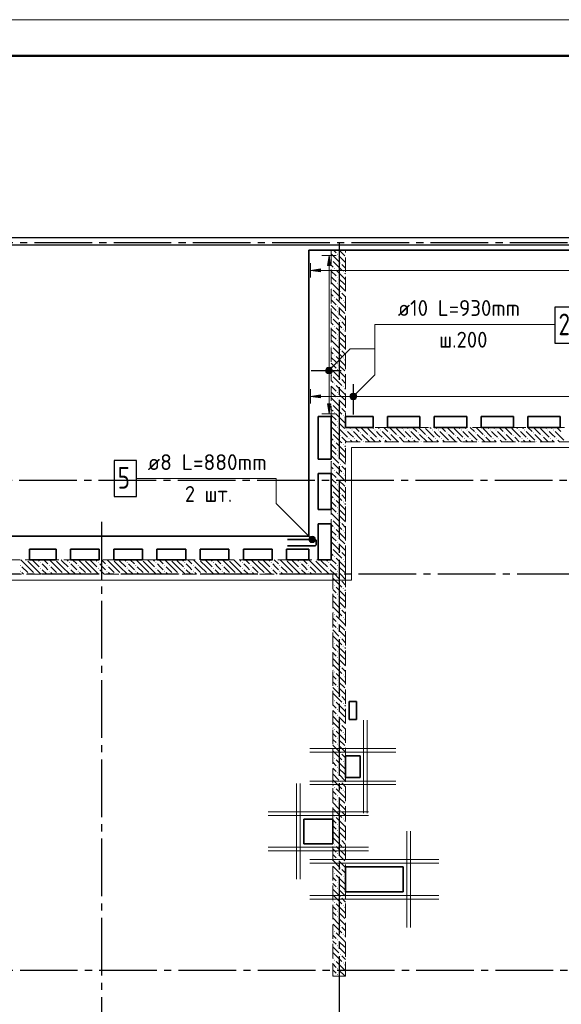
# Model space of a CAD drawing. Header units: millimetres. Extents: x 0 to 61017, y 0 to 42000.
# Tile 23 of 29: x 30405 to 37924, y 28330 to 42000. Entities that reach past the tile are written whole.
import ezdxf

# ---------------------------------------------------------------- set-up
doc = ezdxf.new("R2010")
doc.units = ezdxf.units.MM
doc.linetypes.add('______2', pattern=[270, 200, -70])
doc.linetypes.add('______5', pattern=[1100, 800, -100, 100, -100])
for name, color, linetype, lineweight in [('Standard', 7, 'Continuous', 25), ('Обрамление П-обр. равн.', 7, 'Continuous', 25), ('Обрамление проемов стержнями', 7, 'Continuous', 25), ('Оси', 40, '______5', 18), ('Позиционная метка линия выноска', 7, 'Continuous', 13), ('Позиционная метка номер позиции', 7, 'Continuous', 13), ('Фиксатор', 7, 'Continuous', 25)]:
    doc.layers.add(name, color=color, linetype=linetype, lineweight=lineweight)
doc.layers.add('ЖБ Перекрытие верхний уровень', color=7, linetype='Continuous', lineweight=25, true_color=0xe0e0ff)
doc.layers.add('ЖБ Стена верхний уровень', color=7, linetype='Continuous', lineweight=25, true_color=0x006e00)
doc.styles.add('ISOCPEUR', font='txt')

msp = doc.modelspace()

# ---------------------------------------------------------------- hatches: boundary and pattern name
at = {"layer": 'ЖБ Стена верхний уровень', "linetype": 'Continuous', "lineweight": 18, "transparency": 33554687}
for points in [[(34810, 38743), (34817, 38750), (34823, 38743), (34817, 38737)], [(34730, 38663), (34737, 38670), (34743, 38663), (34737, 38657)], [(34850, 38623), (34857, 38630), (34863, 38623), (34857, 38617)], [(34770, 38543), (34777, 38550), (34783, 38543), (34777, 38537)], [(34810, 38423), (34817, 38430), (34823, 38423), (34817, 38417)], [(34890, 38503), (34897, 38510), (34903, 38503), (34897, 38497)], [(34810, 38343), (34817, 38350), (34823, 38343), (34817, 38337)], [(34730, 38263), (34737, 38270), (34743, 38263), (34737, 38257)], [(34770, 38143), (34777, 38150), (34783, 38143), (34777, 38137)], [(34850, 38223), (34857, 38230), (34863, 38223), (34857, 38217)], [(34810, 38023), (34817, 38030), (34823, 38023), (34817, 38017)], [(34890, 38103), (34897, 38110), (34903, 38103), (34897, 38097)], [(34730, 37863), (34737, 37870), (34743, 37863), (34737, 37857)], [(34810, 37943), (34817, 37950), (34823, 37943), (34817, 37937)], [(34770, 37743), (34777, 37750), (34783, 37743), (34777, 37737)], [(34850, 37823), (34857, 37830), (34863, 37823), (34857, 37817)], [(34810, 37623), (34817, 37630), (34823, 37623), (34817, 37617)], [(34890, 37703), (34897, 37710), (34903, 37703), (34897, 37697)], [(34730, 37463), (34737, 37470), (34743, 37463), (34737, 37457)], [(34810, 37543), (34817, 37550), (34823, 37543), (34817, 37537)], [(34770, 37343), (34777, 37350), (34783, 37343), (34777, 37337)], [(34850, 37423), (34857, 37430), (34863, 37423), (34857, 37417)], [(34810, 37223), (34817, 37230), (34823, 37223), (34817, 37217)], [(34890, 37303), (34897, 37310), (34903, 37303), (34897, 37297)], [(34730, 37063), (34737, 37070), (34743, 37063), (34737, 37057)], [(34810, 37143), (34817, 37150), (34823, 37143), (34817, 37137)], [(34770, 36943), (34777, 36950), (34783, 36943), (34777, 36937)], [(34850, 37023), (34857, 37030), (34863, 37023), (34857, 37017)], [(34890, 36903), (34897, 36910), (34903, 36903), (34897, 36897)], [(34810, 36823), (34817, 36830), (34823, 36823), (34817, 36817)], [(34730, 36663), (34737, 36670), (34743, 36663), (34737, 36657)], [(34810, 36743), (34817, 36750), (34823, 36743), (34817, 36737)], [(34770, 36543), (34777, 36550), (34783, 36543), (34777, 36537)], [(34850, 36623), (34857, 36630), (34863, 36623), (34857, 36617)], [(34890, 36503), (34897, 36510), (34903, 36503), (34897, 36497)], [(34810, 36423), (34817, 36430), (34823, 36423), (34817, 36417)], [(34730, 36263), (34737, 36270), (34743, 36263), (34737, 36257)], [(34810, 36343), (34817, 36350), (34823, 36343), (34820, 36340), (34814, 36340)], [(34820, 36340), (34817, 36337), (34814, 36340)], [(34850, 36223), (34857, 36230), (34863, 36223), (34857, 36217)], [(34930, 36303), (34937, 36310), (34943, 36303), (34937, 36297)], [(35010, 36303), (35017, 36310), (35023, 36303), (35017, 36297)], [(35130, 36263), (35137, 36270), (35143, 36263), (35137, 36257)], [(35220, 36340), (35217, 36337), (35214, 36340)], [(35250, 36223), (35257, 36230), (35263, 36223), (35257, 36217)], [(35330, 36303), (35337, 36310), (35343, 36303), (35337, 36297)], [(35410, 36303), (35417, 36310), (35423, 36303), (35417, 36297)], [(35530, 36263), (35537, 36270), (35543, 36263), (35537, 36257)], [(35620, 36340), (35617, 36337), (35614, 36340)], [(35650, 36223), (35657, 36230), (35663, 36223), (35657, 36217)], [(35730, 36303), (35737, 36310), (35743, 36303), (35737, 36297)], [(35810, 36303), (35817, 36310), (35823, 36303), (35817, 36297)], [(35930, 36263), (35937, 36270), (35943, 36263), (35937, 36257)], [(36020, 36340), (36017, 36337), (36014, 36340)], [(36050, 36223), (36057, 36230), (36063, 36223), (36057, 36217)], [(36130, 36303), (36137, 36310), (36143, 36303), (36137, 36297)], [(36210, 36303), (36217, 36310), (36223, 36303), (36217, 36297)], [(36330, 36263), (36337, 36270), (36343, 36263), (36337, 36257)], [(36420, 36340), (36417, 36337), (36414, 36340)], [(36450, 36223), (36457, 36230), (36463, 36223), (36457, 36217)], [(36530, 36303), (36537, 36310), (36543, 36303), (36537, 36297)], [(36610, 36303), (36617, 36310), (36623, 36303), (36617, 36297)], [(36730, 36263), (36737, 36270), (36743, 36263), (36737, 36257)], [(36820, 36340), (36817, 36337), (36814, 36340)], [(36850, 36223), (36857, 36230), (36863, 36223), (36857, 36217)], [(36930, 36303), (36937, 36310), (36943, 36303), (36937, 36297)], [(37010, 36303), (37017, 36310), (37023, 36303), (37017, 36297)], [(37130, 36263), (37137, 36270), (37143, 36263), (37137, 36257)], [(37220, 36340), (37217, 36337), (37214, 36340)], [(37250, 36223), (37257, 36230), (37263, 36223), (37257, 36217)], [(37330, 36303), (37337, 36310), (37343, 36303), (37337, 36297)], [(37410, 36303), (37417, 36310), (37423, 36303), (37417, 36297)], [(37530, 36263), (37537, 36270), (37543, 36263), (37537, 36257)], [(37620, 36340), (37617, 36337), (37614, 36340)], [(37650, 36223), (37657, 36230), (37663, 36223), (37657, 36217)], [(37730, 36303), (37737, 36310), (37743, 36303), (37737, 36297)], [(37810, 36303), (37817, 36310), (37823, 36303), (37817, 36297)], [(34770, 36143), (34777, 36150), (34783, 36143), (34780, 36140), (34774, 36140)], [(34780, 36140), (34777, 36137), (34774, 36140)], [(34890, 36103), (34897, 36110), (34903, 36103), (34897, 36097)], [(34970, 36183), (34977, 36190), (34983, 36183), (34977, 36177)], [(35050, 36183), (35057, 36190), (35063, 36183), (35057, 36177)], [(35170, 36143), (35177, 36150), (35183, 36143), (35180, 36140), (35174, 36140)], [(35370, 36183), (35377, 36190), (35383, 36183), (35377, 36177)], [(35450, 36183), (35457, 36190), (35463, 36183), (35457, 36177)], [(35570, 36143), (35577, 36150), (35583, 36143), (35580, 36140), (35574, 36140)], [(35770, 36183), (35777, 36190), (35783, 36183), (35777, 36177)], [(35850, 36183), (35857, 36190), (35863, 36183), (35857, 36177)], [(35970, 36143), (35977, 36150), (35983, 36143), (35980, 36140), (35974, 36140)], [(36170, 36183), (36177, 36190), (36183, 36183), (36177, 36177)], [(36250, 36183), (36257, 36190), (36263, 36183), (36257, 36177)], [(36370, 36143), (36377, 36150), (36383, 36143), (36380, 36140), (36374, 36140)], [(36570, 36183), (36577, 36190), (36583, 36183), (36577, 36177)], [(36650, 36183), (36657, 36190), (36663, 36183), (36657, 36177)], [(36770, 36143), (36777, 36150), (36783, 36143), (36780, 36140), (36774, 36140)], [(36970, 36183), (36977, 36190), (36983, 36183), (36977, 36177)], [(37050, 36183), (37057, 36190), (37063, 36183), (37057, 36177)], [(37170, 36143), (37177, 36150), (37183, 36143), (37180, 36140), (37174, 36140)], [(37370, 36183), (37377, 36190), (37383, 36183), (37377, 36177)], [(37450, 36183), (37457, 36190), (37463, 36183), (37457, 36177)], [(37570, 36143), (37577, 36150), (37583, 36143), (37580, 36140), (37574, 36140)], [(37770, 36183), (37777, 36190), (37783, 36183), (37777, 36177)], [(37850, 36183), (37857, 36190), (37863, 36183), (37857, 36177)], [(34810, 36023), (34817, 36030), (34823, 36023), (34817, 36017)], [(34730, 35863), (34737, 35870), (34743, 35863), (34737, 35857)], [(34810, 35943), (34817, 35950), (34823, 35943), (34817, 35937)], [(34850, 35823), (34857, 35830), (34863, 35823), (34857, 35817)], [(34770, 35743), (34777, 35750), (34783, 35743), (34777, 35737)], [(34890, 35703), (34897, 35710), (34903, 35703), (34897, 35697)], [(34810, 35623), (34817, 35630), (34823, 35623), (34817, 35617)], [(34810, 35543), (34817, 35550), (34823, 35543), (34817, 35537)], [(34730, 35463), (34737, 35470), (34743, 35463), (34737, 35457)], [(34850, 35423), (34857, 35430), (34863, 35423), (34857, 35417)], [(34770, 35343), (34777, 35350), (34783, 35343), (34777, 35337)], [(34890, 35303), (34897, 35310), (34903, 35303), (34897, 35297)], [(34810, 35223), (34817, 35230), (34823, 35223), (34817, 35217)], [(34810, 35143), (34817, 35150), (34823, 35143), (34817, 35137)], [(34730, 35063), (34737, 35070), (34743, 35063), (34737, 35057)], [(34850, 35023), (34857, 35030), (34863, 35023), (34857, 35017)], [(34770, 34943), (34777, 34950), (34783, 34943), (34777, 34937)], [(34890, 34903), (34897, 34910), (34903, 34903), (34897, 34897)], [(34810, 34823), (34817, 34830), (34823, 34823), (34817, 34817)], [(34810, 34743), (34817, 34750), (34823, 34743), (34817, 34737)], [(34730, 34663), (34737, 34670), (34743, 34663), (34737, 34657)], [(34850, 34623), (34857, 34630), (34863, 34623), (34857, 34617)], [(30500, 34500), (30497, 34497), (30494, 34500)], [(30690, 34463), (30697, 34470), (30703, 34463), (30697, 34457)], [(30900, 34500), (30897, 34497), (30894, 34500)], [(31090, 34463), (31097, 34470), (31103, 34463), (31097, 34457)], [(31300, 34500), (31297, 34497), (31294, 34500)], [(31490, 34463), (31497, 34470), (31503, 34463), (31497, 34457)], [(31700, 34500), (31697, 34497), (31694, 34500)], [(31890, 34463), (31897, 34470), (31903, 34463), (31897, 34457)], [(32100, 34500), (32097, 34497), (32094, 34500)], [(32290, 34463), (32297, 34470), (32303, 34463), (32297, 34457)], [(32500, 34500), (32497, 34497), (32494, 34500)], [(32690, 34463), (32697, 34470), (32703, 34463), (32697, 34457)], [(32900, 34500), (32897, 34497), (32894, 34500)], [(33090, 34463), (33097, 34470), (33103, 34463), (33097, 34457)], [(33300, 34500), (33297, 34497), (33294, 34500)], [(33490, 34463), (33497, 34470), (33503, 34463), (33497, 34457)], [(33700, 34500), (33697, 34497), (33694, 34500)], [(33890, 34463), (33897, 34470), (33903, 34463), (33897, 34457)], [(34100, 34500), (34097, 34497), (34094, 34500)], [(34290, 34463), (34297, 34470), (34303, 34463), (34297, 34457)], [(34500, 34500), (34497, 34497), (34494, 34500)], [(34690, 34463), (34697, 34470), (34703, 34463), (34697, 34457)], [(34770, 34543), (34777, 34550), (34783, 34543), (34777, 34537)], [(34890, 34503), (34897, 34510), (34903, 34503), (34900, 34500), (34894, 34500)], [(34900, 34500), (34897, 34497), (34894, 34500)], [(30410, 34423), (30417, 34430), (30423, 34423), (30417, 34417)], [(30410, 34343), (30417, 34350), (30423, 34343), (30417, 34337)], [(30690, 34383), (30697, 34390), (30703, 34383), (30697, 34377)], [(30810, 34423), (30817, 34430), (30823, 34423), (30817, 34417)], [(30810, 34343), (30817, 34350), (30823, 34343), (30817, 34337)], [(31090, 34383), (31097, 34390), (31103, 34383), (31097, 34377)], [(31210, 34423), (31217, 34430), (31223, 34423), (31217, 34417)], [(31210, 34343), (31217, 34350), (31223, 34343), (31217, 34337)], [(31490, 34383), (31497, 34390), (31503, 34383), (31497, 34377)], [(31610, 34423), (31617, 34430), (31623, 34423), (31617, 34417)], [(31610, 34343), (31617, 34350), (31623, 34343), (31617, 34337)], [(31890, 34383), (31897, 34390), (31903, 34383), (31897, 34377)], [(32010, 34423), (32017, 34430), (32023, 34423), (32017, 34417)], [(32010, 34343), (32017, 34350), (32023, 34343), (32017, 34337)], [(32290, 34383), (32297, 34390), (32303, 34383), (32297, 34377)], [(32410, 34423), (32417, 34430), (32423, 34423), (32417, 34417)], [(32410, 34343), (32417, 34350), (32423, 34343), (32417, 34337)], [(32690, 34383), (32697, 34390), (32703, 34383), (32697, 34377)], [(32810, 34423), (32817, 34430), (32823, 34423), (32817, 34417)], [(32810, 34343), (32817, 34350), (32823, 34343), (32817, 34337)], [(33090, 34383), (33097, 34390), (33103, 34383), (33097, 34377)], [(33210, 34423), (33217, 34430), (33223, 34423), (33217, 34417)], [(33210, 34343), (33217, 34350), (33223, 34343), (33217, 34337)], [(33490, 34383), (33497, 34390), (33503, 34383), (33497, 34377)], [(33610, 34423), (33617, 34430), (33623, 34423), (33617, 34417)], [(33610, 34343), (33617, 34350), (33623, 34343), (33617, 34337)], [(33890, 34383), (33897, 34390), (33903, 34383), (33897, 34377)], [(34010, 34423), (34017, 34430), (34023, 34423), (34017, 34417)], [(34010, 34343), (34017, 34350), (34023, 34343), (34017, 34337)], [(34290, 34383), (34297, 34390), (34303, 34383), (34297, 34377)], [(34410, 34423), (34417, 34430), (34423, 34423), (34417, 34417)], [(34410, 34343), (34417, 34350), (34423, 34343), (34417, 34337)], [(34690, 34383), (34697, 34390), (34703, 34383), (34697, 34377)], [(34810, 34423), (34817, 34430), (34823, 34423), (34817, 34417)], [(34810, 34343), (34817, 34350), (34823, 34343), (34817, 34337)], [(30530, 34303), (30537, 34310), (30543, 34303), (30540, 34300), (30534, 34300)], [(30610, 34303), (30617, 34310), (30623, 34303), (30620, 34300), (30614, 34300)], [(30930, 34303), (30937, 34310), (30943, 34303), (30940, 34300), (30934, 34300)], [(31010, 34303), (31017, 34310), (31023, 34303), (31020, 34300), (31014, 34300)], [(31330, 34303), (31337, 34310), (31343, 34303), (31340, 34300), (31334, 34300)], [(31410, 34303), (31417, 34310), (31423, 34303), (31420, 34300), (31414, 34300)], [(31730, 34303), (31737, 34310), (31743, 34303), (31740, 34300), (31734, 34300)], [(31810, 34303), (31817, 34310), (31823, 34303), (31820, 34300), (31814, 34300)], [(32130, 34303), (32137, 34310), (32143, 34303), (32140, 34300), (32134, 34300)], [(32210, 34303), (32217, 34310), (32223, 34303), (32220, 34300), (32214, 34300)], [(32530, 34303), (32537, 34310), (32543, 34303), (32540, 34300), (32534, 34300)], [(32610, 34303), (32617, 34310), (32623, 34303), (32620, 34300), (32614, 34300)], [(32930, 34303), (32937, 34310), (32943, 34303), (32940, 34300), (32934, 34300)], [(33010, 34303), (33017, 34310), (33023, 34303), (33020, 34300), (33014, 34300)], [(33330, 34303), (33337, 34310), (33343, 34303), (33340, 34300), (33334, 34300)], [(33410, 34303), (33417, 34310), (33423, 34303), (33420, 34300), (33414, 34300)], [(33730, 34303), (33737, 34310), (33743, 34303), (33740, 34300), (33734, 34300)], [(33810, 34303), (33817, 34310), (33823, 34303), (33820, 34300), (33814, 34300)], [(34130, 34303), (34137, 34310), (34143, 34303), (34140, 34300), (34134, 34300)], [(34210, 34303), (34217, 34310), (34223, 34303), (34220, 34300), (34214, 34300)], [(34530, 34303), (34537, 34310), (34543, 34303), (34540, 34300), (34534, 34300)], [(34610, 34303), (34617, 34310), (34623, 34303), (34620, 34300), (34614, 34300)], [(34850, 34223), (34857, 34230), (34863, 34223), (34857, 34217)], [(34770, 34143), (34777, 34150), (34783, 34143), (34777, 34137)], [(34890, 34103), (34897, 34110), (34903, 34103), (34897, 34097)], [(34810, 34023), (34817, 34030), (34823, 34023), (34817, 34017)], [(34810, 33943), (34817, 33950), (34823, 33943), (34817, 33937)], [(34850, 33823), (34857, 33830), (34863, 33823), (34857, 33817)], [(34770, 33743), (34777, 33750), (34783, 33743), (34777, 33737)], [(34810, 33623), (34817, 33630), (34823, 33623), (34817, 33617)], [(34890, 33703), (34897, 33710), (34903, 33703), (34897, 33697)], [(34810, 33543), (34817, 33550), (34823, 33543), (34817, 33537)], [(34850, 33423), (34857, 33430), (34863, 33423), (34857, 33417)], [(34770, 33343), (34777, 33350), (34783, 33343), (34777, 33337)], [(34810, 33223), (34817, 33230), (34823, 33223), (34817, 33217)], [(34890, 33303), (34897, 33310), (34903, 33303), (34897, 33297)], [(34810, 33143), (34817, 33150), (34823, 33143), (34817, 33137)], [(34770, 32943), (34777, 32950), (34783, 32943), (34777, 32937)], [(34850, 33023), (34857, 33030), (34863, 33023), (34857, 33017)], [(34810, 32823), (34817, 32830), (34823, 32823), (34817, 32817)], [(34890, 32903), (34897, 32910), (34903, 32903), (34897, 32897)], [(34810, 32743), (34817, 32750), (34823, 32743), (34817, 32737)], [(34770, 32543), (34777, 32550), (34783, 32543), (34777, 32537)], [(34850, 32623), (34857, 32630), (34863, 32623), (34857, 32617)], [(34810, 32423), (34817, 32430), (34823, 32423), (34817, 32417)], [(34890, 32503), (34897, 32510), (34903, 32503), (34897, 32497)], [(34810, 32343), (34817, 32350), (34823, 32343), (34817, 32337)], [(34770, 32143), (34777, 32150), (34783, 32143), (34777, 32137)], [(34850, 32223), (34857, 32230), (34863, 32223), (34857, 32217)], [(34810, 32023), (34817, 32030), (34823, 32023), (34817, 32017)], [(34890, 32103), (34897, 32110), (34903, 32103), (34897, 32097)], [(34810, 31943), (34817, 31950), (34823, 31943), (34817, 31937)], [(34770, 31743), (34777, 31750), (34783, 31743), (34777, 31737)], [(34850, 31823), (34857, 31830), (34863, 31823), (34857, 31817)], [(34810, 31623), (34817, 31630), (34823, 31623), (34817, 31617)], [(34890, 31703), (34897, 31710), (34903, 31703), (34897, 31697)], [(34810, 31543), (34817, 31550), (34823, 31543), (34817, 31537)], [(34770, 31343), (34777, 31350), (34783, 31343), (34777, 31337)], [(34850, 31423), (34857, 31430), (34863, 31423), (34857, 31417)], [(34890, 31303), (34897, 31310), (34903, 31303), (34897, 31297)], [(34810, 31223), (34817, 31230), (34823, 31223), (34817, 31217)], [(34810, 31143), (34817, 31150), (34823, 31143), (34817, 31137)], [(34770, 30943), (34777, 30950), (34783, 30943), (34777, 30937)], [(34850, 31023), (34857, 31030), (34863, 31023), (34857, 31017)], [(34890, 30903), (34897, 30910), (34903, 30903), (34897, 30897)], [(34810, 30823), (34817, 30830), (34823, 30823), (34817, 30817)], [(34810, 30743), (34817, 30750), (34823, 30743), (34817, 30737)], [(34850, 30623), (34857, 30630), (34863, 30623), (34857, 30617)], [(34770, 30543), (34777, 30550), (34783, 30543), (34777, 30537)], [(34890, 30503), (34897, 30510), (34903, 30503), (34897, 30497)], [(34810, 30423), (34817, 30430), (34823, 30423), (34817, 30417)], [(34810, 30343), (34817, 30350), (34823, 30343), (34817, 30337)], [(34850, 30223), (34857, 30230), (34863, 30223), (34857, 30217)], [(34770, 30143), (34777, 30150), (34783, 30143), (34777, 30137)], [(34890, 30103), (34897, 30110), (34903, 30103), (34897, 30097)], [(34810, 30023), (34817, 30030), (34823, 30023), (34817, 30017)], [(34810, 29943), (34817, 29950), (34823, 29943), (34817, 29937)], [(34850, 29823), (34857, 29830), (34863, 29823), (34857, 29817)], [(34770, 29743), (34777, 29750), (34783, 29743), (34777, 29737)], [(34890, 29703), (34897, 29710), (34903, 29703), (34897, 29697)], [(34810, 29623), (34817, 29630), (34823, 29623), (34817, 29617)], [(34810, 29543), (34817, 29550), (34823, 29543), (34817, 29537)], [(34850, 29423), (34857, 29430), (34863, 29423), (34857, 29417)], [(34770, 29343), (34777, 29350), (34783, 29343), (34777, 29337)], [(34890, 29303), (34897, 29310), (34903, 29303), (34897, 29297)], [(34810, 29223), (34817, 29230), (34823, 29223), (34817, 29217)], [(34810, 29143), (34817, 29150), (34823, 29143), (34817, 29137)], [(34850, 29023), (34857, 29030), (34863, 29023), (34857, 29017)], [(34770, 28943), (34777, 28950), (34783, 28943), (34777, 28937)], [(34890, 28903), (34897, 28910), (34903, 28903), (34897, 28897)], [(34810, 28823), (34817, 28830), (34823, 28823), (34817, 28817)], [(34810, 28743), (34817, 28750), (34823, 28743), (34817, 28737)]]:
    msp.add_hatch(color=7, dxfattribs=at).paths.add_polyline_path(points, flags=16)
at = {"layer": 'Обрамление П-обр. равн.', "linetype": 'Continuous', "lineweight": 13, "transparency": 33554687}
for points in [[(34720, 38588), (34700, 38728), (34680, 38588)], [(34655, 37128), (34745, 37128), (34739, 37151)], [(34655, 37128), (34739, 37151), (34661, 37151)], [(34661, 37106), (34745, 37128), (34655, 37128)], [(34661, 37151), (34739, 37151), (34722, 37167)], [(34661, 37151), (34722, 37167), (34677, 37167)], [(34661, 37106), (34739, 37106), (34745, 37128)], [(34677, 37090), (34739, 37106), (34661, 37106)], [(34677, 37167), (34722, 37167), (34700, 37173)], [(34677, 37090), (34722, 37090), (34739, 37106)], [(34722, 37090), (34677, 37090), (34700, 37083)], [(35001, 36748), (35001, 36792), (34995, 36770)], [(35001, 36792), (35017, 36731), (35017, 36809)], [(35001, 36792), (35001, 36748), (35017, 36731)], [(35017, 36809), (35040, 36725), (35040, 36815)], [(35017, 36809), (35017, 36731), (35040, 36725)], [(35040, 36815), (35040, 36725), (35062, 36731)], [(35040, 36815), (35062, 36731), (35062, 36809)], [(35062, 36809), (35062, 36731), (35079, 36748)], [(35062, 36809), (35079, 36748), (35079, 36792)], [(35079, 36792), (35079, 36748), (35085, 36770)]]:
    msp.add_hatch(color=7, dxfattribs=at).paths.add_polyline_path(points)
for points in [[(34580, 38500), (34440, 38520), (34580, 38540)], [(34580, 36750), (34440, 36770), (34580, 36790)], [(34720, 36668), (34700, 36528), (34680, 36668)]]:
    msp.add_hatch(color=7, dxfattribs=at).paths.add_polyline_path(points, flags=16)
at = {"layer": 'Позиционная метка номер позиции', "linetype": 'Continuous', "lineweight": 13, "transparency": 33554687}
for points in [[(34652, 37140), (34727, 37096), (34663, 37160)], [(34652, 37117), (34706, 37085), (34652, 37140)], [(34652, 37140), (34706, 37085), (34727, 37096)], [(34684, 37085), (34652, 37117), (34663, 37096)], [(34652, 37117), (34684, 37085), (34706, 37085)], [(34663, 37160), (34738, 37117), (34684, 37172)], [(34663, 37160), (34727, 37096), (34738, 37117)], [(34684, 37172), (34738, 37117), (34738, 37140)], [(34684, 37172), (34738, 37140), (34706, 37172)], [(34706, 37172), (34738, 37140), (34727, 37160)], [(34992, 36781), (35067, 36738), (35003, 36802)], [(34992, 36759), (35046, 36727), (34992, 36781)], [(34992, 36781), (35046, 36727), (35067, 36738)], [(35003, 36802), (35078, 36759), (35024, 36813)], [(35003, 36802), (35067, 36738), (35078, 36759)], [(35024, 36813), (35078, 36759), (35078, 36781)], [(35024, 36813), (35078, 36781), (35046, 36813)], [(35046, 36813), (35078, 36781), (35067, 36802)], [(35024, 36727), (34992, 36759), (35003, 36738)], [(34992, 36759), (35024, 36727), (35046, 36727)], [(34433, 34753), (34476, 34828), (34422, 34774)], [(34422, 34774), (34476, 34828), (34454, 34828)], [(34422, 34774), (34454, 34828), (34422, 34796)], [(34422, 34796), (34454, 34828), (34433, 34817)], [(34433, 34753), (34497, 34817), (34476, 34828)], [(34454, 34742), (34497, 34817), (34433, 34753)], [(34454, 34742), (34508, 34796), (34497, 34817)], [(34476, 34742), (34508, 34796), (34454, 34742)], [(34476, 34742), (34508, 34774), (34508, 34796)], [(34508, 34774), (34476, 34742), (34497, 34753)]]:
    msp.add_hatch(color=7, dxfattribs=at).paths.add_polyline_path(points)

# ---------------------------------------------------------------- linework, layer by layer
at = {"layer": 'Standard', "color": 7, "linetype": 'Continuous', "lineweight": 13, "transparency": 33554687}
msp.add_lwpolyline([(0, 0), (59400, 0), (59400, 42000), (0, 42000), (0, 0)], close=True, dxfattribs=at)
at = {"layer": 'Standard', "color": 7, "linetype": 'Continuous', "lineweight": 50, "transparency": 33554687}
msp.add_lwpolyline([(2000, 41500), (58900, 41500), (58900, 500), (2000, 500), (2000, 41500)], close=True, dxfattribs=at)
at = {"layer": 'Standard', "color": 254, "linetype": 'Continuous', "lineweight": 25, "true_color": 0xc4c4ff, "transparency": 33554687}
for points in [[(6929, 19695), (49881, 19695), (49881, 38970), (6929, 38970), (6929, 19695)], [(7029, 19795), (49781, 19795), (49781, 38870), (7029, 38870), (7029, 19795)]]:
    msp.add_lwpolyline(points, dxfattribs=at)
at = {"layer": 'ЖБ Перекрытие верхний уровень', "color": 7, "linetype": 'Continuous', "lineweight": 35, "transparency": 33554687}
for p, q in [((43100, 38800), (34420, 38800)), ((34420, 38800), (34420, 34830)), ((34550, 35900), (34550, 36490)), ((34550, 36490), (34730, 36490)), ((34730, 36490), (34730, 36340)), ((34930, 36340), (34930, 36490)), ((34930, 36490), (35310, 36490)), ((35310, 36490), (35310, 36340)), ((35510, 36340), (35510, 36490)), ((35510, 36490), (35960, 36490)), ((35960, 36490), (35960, 36340)), ((36160, 36340), (36160, 36490)), ((36160, 36490), (36610, 36490)), ((36610, 36490), (36610, 36340)), ((36810, 36340), (36810, 36490)), ((36810, 36490), (37260, 36490)), ((37260, 36490), (37260, 36340)), ((37460, 36340), (37460, 36490)), ((37460, 36490), (37910, 36490)), ((37910, 36490), (37910, 36340)), ((34730, 36340), (34730, 35900)), ((35310, 36340), (34930, 36340)), ((35960, 36340), (35510, 36340)), ((36610, 36340), (36160, 36340)), ((37260, 36340), (36810, 36340)), ((37910, 36340), (37460, 36340)), ((34730, 35900), (34550, 35900)), ((34550, 35700), (34730, 35700)), ((34550, 35200), (34550, 35700)), ((34730, 35700), (34730, 35200)), ((34730, 35200), (34550, 35200)), ((34550, 35000), (34730, 35000)), ((34550, 34500), (34550, 35000)), ((34730, 35000), (34730, 34500)), ((34420, 34830), (28240, 34830)), ((30540, 34500), (30540, 34650)), ((30540, 34650), (30910, 34650)), ((30910, 34650), (30910, 34500)), ((31110, 34650), (31510, 34650)), ((31110, 34500), (31110, 34650)), ((31510, 34650), (31510, 34500)), ((31710, 34650), (32110, 34650)), ((31710, 34500), (31710, 34650)), ((32110, 34650), (32110, 34500)), ((32310, 34650), (32710, 34650)), ((32310, 34500), (32310, 34650)), ((32710, 34650), (32710, 34500)), ((32910, 34650), (33310, 34650)), ((32910, 34500), (32910, 34650)), ((33310, 34650), (33310, 34500)), ((33510, 34650), (33910, 34650)), ((33510, 34500), (33510, 34650)), ((33910, 34650), (33910, 34500)), ((34110, 34500), (34110, 34650)), ((34110, 34650), (34420, 34650)), ((34420, 34650), (34420, 34500)), ((30910, 34500), (30540, 34500)), ((31510, 34500), (31110, 34500)), ((32110, 34500), (31710, 34500)), ((32710, 34500), (32310, 34500)), ((33310, 34500), (32910, 34500)), ((33910, 34500), (33510, 34500)), ((34420, 34500), (34110, 34500)), ((34730, 34500), (34550, 34500)), ((35080, 32533), (34980, 32533)), ((34980, 32533), (34980, 32283)), ((35080, 32283), (35080, 32533)), ((34980, 32283), (35080, 32283)), ((35130, 31780), (34930, 31780)), ((34930, 31780), (34930, 31480)), ((35130, 31480), (35130, 31780)), ((34930, 31480), (35130, 31480)), ((34750, 30900), (34350, 30900)), ((34350, 30900), (34350, 30560)), ((34750, 30560), (34750, 30900)), ((34350, 30560), (34750, 30560)), ((35730, 30240), (34930, 30240)), ((34930, 30240), (34930, 29890)), ((35730, 29890), (35730, 30240)), ((34930, 29890), (35730, 29890))]:
    msp.add_line(p, q, dxfattribs=at)
at = {"layer": 'ЖБ Стена верхний уровень', "color": 251, "linetype": '______2', "lineweight": 13, "true_color": 0x656565, "transparency": 33554687}
for p, q in [((34730, 38800), (34730, 36340)), ((34930, 38800), (34730, 38800)), ((34930, 36340), (34930, 38800)), ((34730, 36340), (34730, 36140)), ((39860, 36340), (34930, 36340)), ((34730, 36140), (34730, 34500)), ((34930, 36140), (39880, 36140)), ((34930, 34500), (34930, 36140)), ((34730, 34500), (21750, 34500)), ((34930, 34300), (34930, 34500)), ((28340, 34300), (34750, 34300)), ((34750, 34300), (34750, 28720)), ((34930, 28720), (34930, 34300)), ((34750, 28720), (34930, 28720))]:
    msp.add_line(p, q, dxfattribs=at)
at = {"layer": 'ЖБ Стена верхний уровень', "color": 9, "linetype": 'Continuous', "lineweight": 18, "true_color": 0xc7c7c7, "transparency": 33554687}
for p, q in [((34730, 38750), (34837, 38643)), ((34797, 38763), (34760, 38800)), ((34837, 38723), (34930, 38630)), ((34840, 38800), (34917, 38723)), ((34920, 38800), (34930, 38790)), ((34730, 38590), (34757, 38563)), ((34757, 38643), (34877, 38523)), ((34930, 38550), (34877, 38603)), ((34730, 38510), (34797, 38443)), ((34757, 38403), (34730, 38430)), ((34917, 38403), (34797, 38523)), ((34917, 38483), (34930, 38470)), ((34730, 38350), (34837, 38243)), ((34797, 38363), (34757, 38403)), ((34837, 38403), (34917, 38323)), ((34837, 38323), (34930, 38230)), ((34917, 38403), (34930, 38390)), ((34730, 38190), (34757, 38163)), ((34757, 38243), (34877, 38123)), ((34930, 38150), (34877, 38203)), ((34730, 38110), (34797, 38043)), ((34757, 38003), (34730, 38030)), ((34797, 37963), (34757, 38003)), ((34917, 38003), (34797, 38123)), ((34837, 38003), (34917, 37923)), ((34917, 38083), (34930, 38070)), ((34917, 38003), (34930, 37990)), ((34730, 37950), (34837, 37843)), ((34837, 37923), (34930, 37830)), ((34730, 37790), (34757, 37763)), ((34757, 37843), (34877, 37723)), ((34930, 37750), (34877, 37803)), ((34730, 37710), (34797, 37643)), ((34757, 37603), (34730, 37630)), ((34797, 37563), (34757, 37603)), ((34917, 37603), (34797, 37723)), ((34837, 37603), (34917, 37523)), ((34917, 37683), (34930, 37670)), ((34917, 37603), (34930, 37590)), ((34730, 37550), (34837, 37443)), ((34837, 37523), (34930, 37430)), ((34730, 37390), (34757, 37363)), ((34757, 37443), (34877, 37323)), ((34917, 37203), (34797, 37323)), ((34930, 37350), (34877, 37403)), ((34730, 37310), (34797, 37243)), ((34757, 37203), (34730, 37230)), ((34797, 37163), (34757, 37203)), ((34837, 37203), (34917, 37123)), ((34917, 37283), (34930, 37270)), ((34917, 37203), (34930, 37190)), ((34730, 37150), (34837, 37043)), ((34837, 37123), (34930, 37030)), ((34730, 36990), (34757, 36963)), ((34730, 36910), (34797, 36843)), ((34757, 37043), (34877, 36923)), ((34917, 36803), (34797, 36923)), ((34930, 36950), (34877, 37003)), ((34757, 36803), (34730, 36830)), ((34797, 36763), (34757, 36803)), ((34837, 36803), (34917, 36723)), ((34917, 36883), (34930, 36870)), ((34917, 36803), (34930, 36790)), ((34730, 36750), (34837, 36643)), ((34757, 36643), (34877, 36523)), ((34837, 36723), (34930, 36630)), ((34730, 36590), (34757, 36563)), ((34730, 36510), (34797, 36443)), ((34917, 36403), (34797, 36523)), ((34930, 36550), (34877, 36603)), ((34757, 36403), (34730, 36430)), ((34797, 36363), (34757, 36403)), ((34837, 36403), (34900, 36340)), ((34917, 36483), (34930, 36470)), ((34917, 36403), (34930, 36390)), ((34730, 36350), (34740, 36340)), ((34740, 36340), (34837, 36243)), ((34757, 36243), (34860, 36140)), ((34837, 36323), (34957, 36203)), ((34900, 36340), (34917, 36323)), ((34997, 36243), (34957, 36283)), ((34980, 36340), (34997, 36323)), ((35037, 36203), (34997, 36243)), ((35037, 36283), (35157, 36163)), ((35060, 36340), (35117, 36283)), ((35140, 36340), (35237, 36243)), ((35157, 36243), (35260, 36140)), ((35237, 36323), (35357, 36203)), ((35300, 36340), (35317, 36323)), ((35397, 36243), (35357, 36283)), ((35380, 36340), (35397, 36323)), ((35437, 36203), (35397, 36243)), ((35437, 36283), (35557, 36163)), ((35460, 36340), (35517, 36283)), ((35540, 36340), (35637, 36243)), ((35557, 36243), (35660, 36140)), ((35637, 36323), (35757, 36203)), ((35700, 36340), (35717, 36323)), ((35797, 36243), (35757, 36283)), ((35780, 36340), (35797, 36323)), ((35837, 36203), (35797, 36243)), ((35837, 36283), (35957, 36163)), ((35860, 36340), (35917, 36283)), ((35940, 36340), (36037, 36243)), ((35957, 36243), (36060, 36140)), ((36037, 36323), (36157, 36203)), ((36100, 36340), (36117, 36323)), ((36197, 36243), (36157, 36283)), ((36180, 36340), (36197, 36323)), ((36237, 36203), (36197, 36243)), ((36237, 36283), (36357, 36163)), ((36260, 36340), (36317, 36283)), ((36340, 36340), (36437, 36243)), ((36357, 36243), (36460, 36140)), ((36437, 36323), (36557, 36203)), ((36500, 36340), (36517, 36323)), ((36597, 36243), (36557, 36283)), ((36580, 36340), (36597, 36323)), ((36637, 36203), (36597, 36243)), ((36637, 36283), (36757, 36163)), ((36660, 36340), (36717, 36283)), ((36740, 36340), (36837, 36243)), ((36757, 36243), (36860, 36140)), ((36837, 36323), (36957, 36203)), ((36900, 36340), (36917, 36323)), ((36997, 36243), (36957, 36283)), ((36980, 36340), (36997, 36323)), ((37037, 36203), (36997, 36243)), ((37037, 36283), (37157, 36163)), ((37060, 36340), (37117, 36283)), ((37140, 36340), (37237, 36243)), ((37157, 36243), (37260, 36140)), ((37237, 36323), (37357, 36203)), ((37300, 36340), (37317, 36323)), ((37397, 36243), (37357, 36283)), ((37380, 36340), (37397, 36323)), ((37437, 36203), (37397, 36243)), ((37437, 36283), (37557, 36163)), ((37460, 36340), (37517, 36283)), ((37540, 36340), (37637, 36243)), ((37557, 36243), (37660, 36140)), ((37637, 36323), (37757, 36203)), ((37700, 36340), (37717, 36323)), ((37797, 36243), (37757, 36283)), ((37780, 36340), (37797, 36323)), ((37837, 36203), (37797, 36243)), ((37837, 36283), (37957, 36163)), ((37860, 36340), (37917, 36283)), ((34730, 36190), (34757, 36163)), ((34730, 36110), (34797, 36043)), ((34917, 36003), (34797, 36123)), ((34860, 36140), (34877, 36123)), ((34940, 36140), (34877, 36203)), ((34997, 36163), (35020, 36140)), ((35077, 36163), (35100, 36140)), ((35340, 36140), (35277, 36203)), ((35397, 36163), (35420, 36140)), ((35477, 36163), (35500, 36140)), ((35740, 36140), (35677, 36203)), ((35797, 36163), (35820, 36140)), ((35877, 36163), (35900, 36140)), ((36140, 36140), (36077, 36203)), ((36197, 36163), (36220, 36140)), ((36277, 36163), (36300, 36140)), ((36540, 36140), (36477, 36203)), ((36597, 36163), (36620, 36140)), ((36677, 36163), (36700, 36140)), ((36940, 36140), (36877, 36203)), ((36997, 36163), (37020, 36140)), ((37077, 36163), (37100, 36140)), ((37340, 36140), (37277, 36203)), ((37397, 36163), (37420, 36140)), ((37477, 36163), (37500, 36140)), ((37740, 36140), (37677, 36203)), ((37797, 36163), (37820, 36140)), ((37877, 36163), (37900, 36140)), ((34757, 36003), (34730, 36030)), ((34797, 35963), (34757, 36003)), ((34837, 36003), (34917, 35923)), ((34917, 36083), (34930, 36070)), ((34917, 36003), (34930, 35990)), ((34730, 35950), (34837, 35843)), ((34757, 35843), (34877, 35723)), ((34837, 35923), (34930, 35830)), ((34730, 35790), (34757, 35763)), ((34730, 35710), (34797, 35643)), ((34917, 35603), (34797, 35723)), ((34930, 35750), (34877, 35803)), ((34917, 35683), (34930, 35670)), ((34757, 35603), (34730, 35630)), ((34730, 35550), (34837, 35443)), ((34797, 35563), (34757, 35603)), ((34837, 35603), (34917, 35523)), ((34917, 35603), (34930, 35590)), ((34757, 35443), (34877, 35323)), ((34837, 35523), (34930, 35430)), ((34730, 35390), (34757, 35363)), ((34730, 35310), (34797, 35243)), ((34917, 35203), (34797, 35323)), ((34930, 35350), (34877, 35403)), ((34917, 35283), (34930, 35270)), ((34757, 35203), (34730, 35230)), ((34730, 35150), (34837, 35043)), ((34797, 35163), (34757, 35203)), ((34837, 35203), (34917, 35123)), ((34917, 35203), (34930, 35190)), ((34757, 35043), (34877, 34923)), ((34837, 35123), (34930, 35030)), ((34930, 34950), (34877, 35003)), ((34730, 34990), (34757, 34963)), ((34730, 34910), (34797, 34843)), ((34917, 34803), (34797, 34923)), ((34917, 34883), (34930, 34870)), ((34757, 34803), (34730, 34830)), ((34730, 34750), (34837, 34643)), ((34797, 34763), (34757, 34803)), ((34837, 34803), (34917, 34723)), ((34837, 34723), (34930, 34630)), ((34917, 34803), (34930, 34790)), ((34730, 34590), (34757, 34563)), ((34757, 34643), (34877, 34523)), ((34930, 34550), (34877, 34603)), ((30517, 34403), (30420, 34500)), ((30517, 34483), (30597, 34403)), ((30597, 34483), (30580, 34500)), ((30597, 34483), (30677, 34403)), ((30660, 34500), (30677, 34483)), ((30740, 34500), (30797, 34443)), ((30917, 34403), (30820, 34500)), ((30917, 34483), (30997, 34403)), ((30997, 34483), (30980, 34500)), ((30997, 34483), (31077, 34403)), ((31060, 34500), (31077, 34483)), ((31140, 34500), (31197, 34443)), ((31317, 34403), (31220, 34500)), ((31317, 34483), (31397, 34403)), ((31397, 34483), (31380, 34500)), ((31397, 34483), (31477, 34403)), ((31460, 34500), (31477, 34483)), ((31540, 34500), (31597, 34443)), ((31717, 34403), (31620, 34500)), ((31717, 34483), (31797, 34403)), ((31797, 34483), (31780, 34500)), ((31797, 34483), (31877, 34403)), ((31860, 34500), (31877, 34483)), ((31940, 34500), (31997, 34443)), ((32117, 34403), (32020, 34500)), ((32117, 34483), (32197, 34403)), ((32197, 34483), (32180, 34500)), ((32197, 34483), (32277, 34403)), ((32260, 34500), (32277, 34483)), ((32340, 34500), (32397, 34443)), ((32517, 34403), (32420, 34500)), ((32517, 34483), (32597, 34403)), ((32597, 34483), (32580, 34500)), ((32597, 34483), (32677, 34403)), ((32660, 34500), (32677, 34483)), ((32740, 34500), (32797, 34443)), ((32917, 34403), (32820, 34500)), ((32917, 34483), (32997, 34403)), ((32997, 34483), (32980, 34500)), ((32997, 34483), (33077, 34403)), ((33060, 34500), (33077, 34483)), ((33140, 34500), (33197, 34443)), ((33317, 34403), (33220, 34500)), ((33317, 34483), (33397, 34403)), ((33397, 34483), (33380, 34500)), ((33397, 34483), (33477, 34403)), ((33460, 34500), (33477, 34483)), ((33540, 34500), (33597, 34443)), ((33717, 34403), (33620, 34500)), ((33717, 34483), (33797, 34403)), ((33797, 34483), (33780, 34500)), ((33797, 34483), (33877, 34403)), ((33860, 34500), (33877, 34483)), ((33940, 34500), (33997, 34443)), ((34117, 34403), (34020, 34500)), ((34117, 34483), (34197, 34403)), ((34197, 34483), (34180, 34500)), ((34197, 34483), (34277, 34403)), ((34260, 34500), (34277, 34483)), ((34340, 34500), (34397, 34443)), ((34517, 34403), (34420, 34500)), ((34517, 34483), (34597, 34403)), ((34597, 34483), (34580, 34500)), ((34597, 34483), (34677, 34403)), ((34660, 34500), (34677, 34483)), ((34730, 34510), (34740, 34500)), ((34740, 34500), (34797, 34443)), ((34820, 34500), (34797, 34523)), ((34917, 34403), (34820, 34500)), ((34917, 34483), (34930, 34470)), ((30437, 34403), (30517, 34323)), ((30437, 34323), (30460, 34300)), ((30517, 34403), (30597, 34323)), ((30597, 34403), (30700, 34300)), ((30757, 34403), (30717, 34443)), ((30717, 34363), (30780, 34300)), ((30797, 34363), (30757, 34403)), ((30837, 34403), (30917, 34323)), ((30837, 34323), (30860, 34300)), ((30917, 34403), (30997, 34323)), ((30997, 34403), (31100, 34300)), ((31157, 34403), (31117, 34443)), ((31117, 34363), (31180, 34300)), ((31197, 34363), (31157, 34403)), ((31237, 34403), (31317, 34323)), ((31237, 34323), (31260, 34300)), ((31317, 34403), (31397, 34323)), ((31397, 34403), (31500, 34300)), ((31557, 34403), (31517, 34443)), ((31517, 34363), (31580, 34300)), ((31597, 34363), (31557, 34403)), ((31637, 34403), (31717, 34323)), ((31637, 34323), (31660, 34300)), ((31717, 34403), (31797, 34323)), ((31797, 34403), (31900, 34300)), ((31957, 34403), (31917, 34443)), ((31917, 34363), (31980, 34300)), ((31997, 34363), (31957, 34403)), ((32037, 34403), (32117, 34323)), ((32037, 34323), (32060, 34300)), ((32117, 34403), (32197, 34323)), ((32197, 34403), (32300, 34300)), ((32357, 34403), (32317, 34443)), ((32317, 34363), (32380, 34300)), ((32397, 34363), (32357, 34403)), ((32437, 34403), (32517, 34323)), ((32437, 34323), (32460, 34300)), ((32517, 34403), (32597, 34323)), ((32597, 34403), (32700, 34300)), ((32757, 34403), (32717, 34443)), ((32717, 34363), (32780, 34300)), ((32797, 34363), (32757, 34403)), ((32837, 34403), (32917, 34323)), ((32837, 34323), (32860, 34300)), ((32917, 34403), (32997, 34323)), ((32997, 34403), (33100, 34300)), ((33157, 34403), (33117, 34443)), ((33117, 34363), (33180, 34300)), ((33197, 34363), (33157, 34403)), ((33237, 34403), (33317, 34323)), ((33237, 34323), (33260, 34300)), ((33317, 34403), (33397, 34323)), ((33397, 34403), (33500, 34300)), ((33557, 34403), (33517, 34443)), ((33517, 34363), (33580, 34300)), ((33597, 34363), (33557, 34403)), ((33637, 34403), (33717, 34323)), ((33637, 34323), (33660, 34300)), ((33717, 34403), (33797, 34323)), ((33797, 34403), (33900, 34300)), ((33957, 34403), (33917, 34443)), ((33917, 34363), (33980, 34300)), ((33997, 34363), (33957, 34403)), ((34037, 34403), (34117, 34323)), ((34037, 34323), (34060, 34300)), ((34117, 34403), (34197, 34323)), ((34197, 34403), (34300, 34300)), ((34357, 34403), (34317, 34443)), ((34317, 34363), (34380, 34300)), ((34397, 34363), (34357, 34403)), ((34437, 34403), (34517, 34323)), ((34437, 34323), (34460, 34300)), ((34517, 34403), (34597, 34323)), ((34597, 34403), (34700, 34300)), ((34757, 34403), (34717, 34443)), ((34717, 34363), (34780, 34300)), ((34797, 34363), (34757, 34403)), ((34837, 34403), (34917, 34323)), ((34837, 34323), (34860, 34300)), ((34917, 34403), (34930, 34390)), ((34757, 34243), (34877, 34123)), ((34780, 34300), (34837, 34243)), ((34860, 34300), (34930, 34230)), ((34930, 34150), (34877, 34203)), ((34750, 34170), (34757, 34163)), ((34750, 34090), (34797, 34043)), ((34917, 34003), (34797, 34123)), ((34917, 34083), (34930, 34070)), ((34757, 34003), (34750, 34010)), ((34750, 33930), (34837, 33843)), ((34797, 33963), (34757, 34003)), ((34837, 34003), (34917, 33923)), ((34837, 33923), (34930, 33830)), ((34917, 34003), (34930, 33990)), ((34750, 33770), (34757, 33763)), ((34757, 33843), (34877, 33723)), ((34930, 33750), (34877, 33803)), ((34750, 33690), (34797, 33643)), ((34917, 33603), (34797, 33723)), ((34917, 33683), (34930, 33670)), ((34757, 33603), (34750, 33610)), ((34750, 33530), (34837, 33443)), ((34797, 33563), (34757, 33603)), ((34837, 33603), (34917, 33523)), ((34837, 33523), (34930, 33430)), ((34917, 33603), (34930, 33590)), ((34750, 33370), (34757, 33363)), ((34757, 33443), (34877, 33323)), ((34930, 33350), (34877, 33403)), ((34750, 33290), (34797, 33243)), ((34917, 33203), (34797, 33323)), ((34917, 33283), (34930, 33270)), ((34757, 33203), (34750, 33210)), ((34750, 33130), (34837, 33043)), ((34797, 33163), (34757, 33203)), ((34837, 33203), (34917, 33123)), ((34837, 33123), (34930, 33030)), ((34917, 33203), (34930, 33190)), ((34750, 32970), (34757, 32963)), ((34757, 33043), (34877, 32923)), ((34930, 32950), (34877, 33003)), ((34750, 32890), (34797, 32843)), ((34757, 32803), (34750, 32810)), ((34917, 32803), (34797, 32923)), ((34917, 32883), (34930, 32870)), ((34750, 32730), (34837, 32643)), ((34797, 32763), (34757, 32803)), ((34837, 32803), (34917, 32723)), ((34837, 32723), (34930, 32630)), ((34917, 32803), (34930, 32790)), ((34750, 32570), (34757, 32563)), ((34757, 32643), (34877, 32523)), ((34930, 32550), (34877, 32603)), ((34750, 32490), (34797, 32443)), ((34757, 32403), (34750, 32410)), ((34797, 32363), (34757, 32403)), ((34917, 32403), (34797, 32523)), ((34837, 32403), (34917, 32323)), ((34917, 32483), (34930, 32470)), ((34917, 32403), (34930, 32390)), ((34750, 32330), (34837, 32243)), ((34837, 32323), (34930, 32230)), ((34750, 32170), (34757, 32163)), ((34757, 32243), (34877, 32123)), ((34930, 32150), (34877, 32203)), ((34750, 32090), (34797, 32043)), ((34757, 32003), (34750, 32010)), ((34797, 31963), (34757, 32003)), ((34917, 32003), (34797, 32123)), ((34837, 32003), (34917, 31923)), ((34917, 32083), (34930, 32070)), ((34917, 32003), (34930, 31990)), ((34750, 31930), (34837, 31843)), ((34837, 31923), (34930, 31830)), ((34750, 31770), (34757, 31763)), ((34757, 31843), (34877, 31723)), ((34917, 31603), (34797, 31723)), ((34930, 31750), (34877, 31803)), ((34750, 31690), (34797, 31643)), ((34757, 31603), (34750, 31610)), ((34797, 31563), (34757, 31603)), ((34837, 31603), (34917, 31523)), ((34917, 31683), (34930, 31670)), ((34917, 31603), (34930, 31590)), ((34750, 31530), (34837, 31443)), ((34757, 31443), (34877, 31323)), ((34837, 31523), (34930, 31430)), ((34750, 31370), (34757, 31363)), ((34917, 31203), (34797, 31323)), ((34930, 31350), (34877, 31403)), ((34750, 31290), (34797, 31243)), ((34757, 31203), (34750, 31210)), ((34797, 31163), (34757, 31203)), ((34837, 31203), (34917, 31123)), ((34917, 31283), (34930, 31270)), ((34917, 31203), (34930, 31190)), ((34750, 31130), (34837, 31043)), ((34757, 31043), (34877, 30923)), ((34837, 31123), (34930, 31030)), ((34750, 30970), (34757, 30963)), ((34917, 30803), (34797, 30923)), ((34930, 30950), (34877, 31003)), ((34750, 30890), (34797, 30843)), ((34757, 30803), (34750, 30810)), ((34797, 30763), (34757, 30803)), ((34837, 30803), (34917, 30723)), ((34917, 30883), (34930, 30870)), ((34917, 30803), (34930, 30790)), ((34750, 30730), (34837, 30643)), ((34757, 30643), (34877, 30523)), ((34837, 30723), (34930, 30630)), ((34750, 30570), (34757, 30563)), ((34750, 30490), (34797, 30443)), ((34917, 30403), (34797, 30523)), ((34930, 30550), (34877, 30603)), ((34757, 30403), (34750, 30410)), ((34797, 30363), (34757, 30403)), ((34837, 30403), (34917, 30323)), ((34917, 30483), (34930, 30470)), ((34917, 30403), (34930, 30390)), ((34750, 30330), (34837, 30243)), ((34757, 30243), (34877, 30123)), ((34837, 30323), (34930, 30230)), ((34750, 30170), (34757, 30163)), ((34750, 30090), (34797, 30043)), ((34917, 30003), (34797, 30123)), ((34930, 30150), (34877, 30203)), ((34917, 30083), (34930, 30070)), ((34757, 30003), (34750, 30010)), ((34797, 29963), (34757, 30003)), ((34837, 30003), (34917, 29923)), ((34917, 30003), (34930, 29990)), ((34750, 29930), (34837, 29843)), ((34757, 29843), (34877, 29723)), ((34837, 29923), (34930, 29830)), ((34930, 29750), (34877, 29803)), ((34750, 29770), (34757, 29763)), ((34750, 29690), (34797, 29643)), ((34917, 29603), (34797, 29723)), ((34917, 29683), (34930, 29670)), ((34757, 29603), (34750, 29610)), ((34750, 29530), (34837, 29443)), ((34797, 29563), (34757, 29603)), ((34837, 29603), (34917, 29523)), ((34917, 29603), (34930, 29590)), ((34757, 29443), (34877, 29323)), ((34837, 29523), (34930, 29430)), ((34930, 29350), (34877, 29403)), ((34750, 29370), (34757, 29363)), ((34750, 29290), (34797, 29243)), ((34917, 29203), (34797, 29323)), ((34917, 29283), (34930, 29270)), ((34757, 29203), (34750, 29210)), ((34750, 29130), (34837, 29043)), ((34797, 29163), (34757, 29203)), ((34837, 29203), (34917, 29123)), ((34837, 29123), (34930, 29030)), ((34917, 29203), (34930, 29190)), ((34757, 29043), (34877, 28923)), ((34930, 28950), (34877, 29003)), ((34750, 28970), (34757, 28963)), ((34750, 28890), (34797, 28843)), ((34917, 28803), (34797, 28923)), ((34917, 28883), (34930, 28870)), ((34757, 28803), (34750, 28810)), ((34750, 28730), (34760, 28720)), ((34797, 28763), (34757, 28803)), ((34837, 28803), (34917, 28723)), ((34837, 28723), (34840, 28720)), ((34917, 28803), (34930, 28790))]:
    msp.add_line(p, q, dxfattribs=at)
at = {"layer": 'Обрамление П-обр. равн.', "color": 251, "linetype": 'Continuous', "lineweight": 13, "true_color": 0x494949, "transparency": 33554687}
for p, q in [((34700, 38728), (34600, 38728)), ((34700, 38728), (34680, 38588)), ((34720, 38588), (34700, 38728)), ((34700, 38728), (34800, 38728)), ((34700, 38728), (34700, 38728)), ((34440, 38520), (34440, 38620)), ((34680, 38588), (34720, 38588)), ((34700, 37158), (34700, 38588)), ((34440, 38520), (34580, 38540)), ((34580, 38500), (34440, 38520)), ((34440, 38520), (34440, 38420)), ((34440, 38520), (34440, 38520)), ((34580, 38540), (34580, 38500)), ((34580, 38520), (42410, 38520)), ((34655, 37128), (34655, 37128)), ((34700, 36668), (34700, 37098)), ((34745, 37128), (34745, 37128)), ((34440, 36770), (34440, 36870)), ((34440, 36770), (34580, 36790)), ((34580, 36790), (34580, 36750)), ((35040, 36815), (35040, 36815)), ((34580, 36750), (34440, 36770)), ((34440, 36770), (34440, 36670)), ((34440, 36770), (34440, 36770)), ((34580, 36770), (35010, 36770)), ((34700, 36528), (34680, 36668)), ((34680, 36668), (34720, 36668)), ((34720, 36668), (34700, 36528)), ((35040, 36725), (35040, 36725)), ((35070, 36770), (42900, 36770)), ((34700, 36528), (34600, 36528)), ((34700, 36528), (34800, 36528)), ((34700, 36528), (34700, 36528))]:
    msp.add_line(p, q, dxfattribs=at)
at = {"layer": 'Обрамление П-обр. равн.', "color": 7, "linetype": 'Continuous', "lineweight": 25, "transparency": 33554687}
for p, q in [((34450, 37128), (34870, 37128)), ((35040, 36520), (35040, 36940))]:
    msp.add_line(p, q, dxfattribs=at)
for points in [[(37835, 37510), (38145, 37510), (38145, 38010), (37835, 38010), (37835, 37510)], [(31715, 35380), (32025, 35380), (32025, 35880), (31715, 35880), (31715, 35380)]]:
    msp.add_lwpolyline(points, dxfattribs=at)
at = {"layer": 'Обрамление П-обр. равн.', "color": 7, "linetype": 'Continuous', "lineweight": 35, "transparency": 33554687}
msp.add_lwpolyline([(34121, 34695), (34502, 34695), (34505, 34695), (34509, 34697), (34512, 34699), (34515, 34701), (34517, 34704), (34519, 34707), (34521, 34711), (34521, 34714), (34521, 34766), (34521, 34769), (34519, 34773), (34517, 34776), (34515, 34779), (34512, 34781), (34509, 34783), (34505, 34785), (34502, 34785), (34121, 34785)], dxfattribs=at)
at = {"layer": 'Обрамление П-обр. равн.', "color": 251, "linetype": 'Continuous', "lineweight": 13, "true_color": 0x494949, "transparency": 33554687}
for centre in [(34700, 37128), (35040, 36770)]:
    msp.add_circle(centre, 45, dxfattribs=at)
at = {"layer": 'Обрамление проемов стержнями', "color": 7, "linetype": 'Continuous', "lineweight": 18, "transparency": 33554687}
for p, q in [((35180, 32275), (35180, 30985)), ((35230, 32275), (35230, 30985)), ((34435, 31880), (35625, 31880)), ((34435, 31830), (35625, 31830)), ((34250, 30065), (34250, 31395)), ((34300, 30065), (34300, 31395)), ((34435, 31430), (35625, 31430)), ((34435, 31380), (35625, 31380)), ((33855, 31000), (35245, 31000)), ((33855, 30950), (35245, 30950)), ((35780, 29395), (35780, 30735)), ((35830, 29395), (35830, 30735)), ((33855, 30510), (35245, 30510)), ((33855, 30460), (35245, 30460)), ((34435, 30340), (36225, 30340)), ((34435, 30290), (36225, 30290)), ((34435, 29840), (36225, 29840)), ((34435, 29790), (36225, 29790))]:
    msp.add_line(p, q, dxfattribs=at)
at = {"layer": 'Оси', "color": 8, "linetype": '______5', "lineweight": -3, "transparency": 33554687}
for p, q in [((43510, 38900), (4600, 38900)), ((34840, 38900), (34840, 16970)), ((43300, 35600), (4600, 35600)), ((31540, 35030), (31540, 16970)), ((50210, 34300), (4600, 34300)), ((50210, 34300), (4600, 34300)), ((49910, 28800), (4600, 28800))]:
    msp.add_line(p, q, dxfattribs=at)
at = {"layer": 'Позиционная метка линия выноска', "color": 251, "linetype": 'Continuous', "lineweight": 13, "true_color": 0x494949, "transparency": 33554687}
msp.add_lwpolyline([(7380, 21450), (7380, 27480), (7740, 27480), (7740, 28540), (7380, 28540), (7380, 34220), (13970, 34220), (13970, 36060), (21470, 36060), (21470, 34220), (35010, 34220), (35010, 36060), (42510, 36060), (42510, 34220), (49330, 34220)], dxfattribs=at)
at = {"layer": 'Позиционная метка номер позиции', "color": 7, "linetype": 'Continuous', "lineweight": 13, "transparency": 33554687}
for p, q in [((34663, 37160), (34663, 37160)), ((34663, 37096), (34663, 37096)), ((34727, 37160), (34727, 37160)), ((34727, 37096), (34727, 37096)), ((35003, 36802), (35003, 36802)), ((35067, 36802), (35067, 36802)), ((35003, 36738), (35003, 36738)), ((35067, 36738), (35067, 36738)), ((34433, 34817), (34433, 34817)), ((34433, 34753), (34433, 34753)), ((34497, 34817), (34497, 34817)), ((34497, 34753), (34497, 34753))]:
    msp.add_line(p, q, dxfattribs=at)
for points in [[(34695, 37128), (34995, 37428), (35335, 37428), (35335, 37770), (37835, 37770)], [(35035, 36770), (35335, 37070), (35335, 37770), (37835, 37770)], [(34465, 34785), (33965, 35285), (33965, 35630), (32025, 35630)]]:
    msp.add_lwpolyline(points, dxfattribs=at)
for centre in [(34695, 37128), (35035, 36770), (34465, 34785)]:
    msp.add_circle(centre, 45, dxfattribs=at)

# ---------------------------------------------------------------- texts
at = {"layer": 'Обрамление П-обр. равн.', "color": 7, "linetype": 'Continuous', "lineweight": 13, "transparency": 33554687, "attachment_point": 7, "style": 'ISOCPEUR'}
for s, insert, char_height, width in [('\\W0.96;ø10 L=930mm ', (35655, 37887), 220, 1996.29), ('\\W0.78;2', (37885, 37620), 300, 326.41), ('\\W0.95;ш.200 ', (36227, 37447), 220, 962.13), ('\\W0.98;ø8 L=880mm ', (32183, 35747), 220, 1888.52), ('\\W0.78;5', (31765, 35490), 300, 326.4)]:
    msp.add_mtext(s, dxfattribs=dict(at, insert=insert, char_height=char_height, width=width))
at = {"layer": 'Фиксатор', "color": 7, "linetype": 'Continuous', "lineweight": 25, "transparency": 33554687, "insert": (32698, 35305), "char_height": 220, "width": 851.62, "attachment_point": 7, "style": 'ISOCPEUR'}
msp.add_mtext('\\W0.94;2 шт.', dxfattribs=at)

doc.saveas('drawing.dxf')
